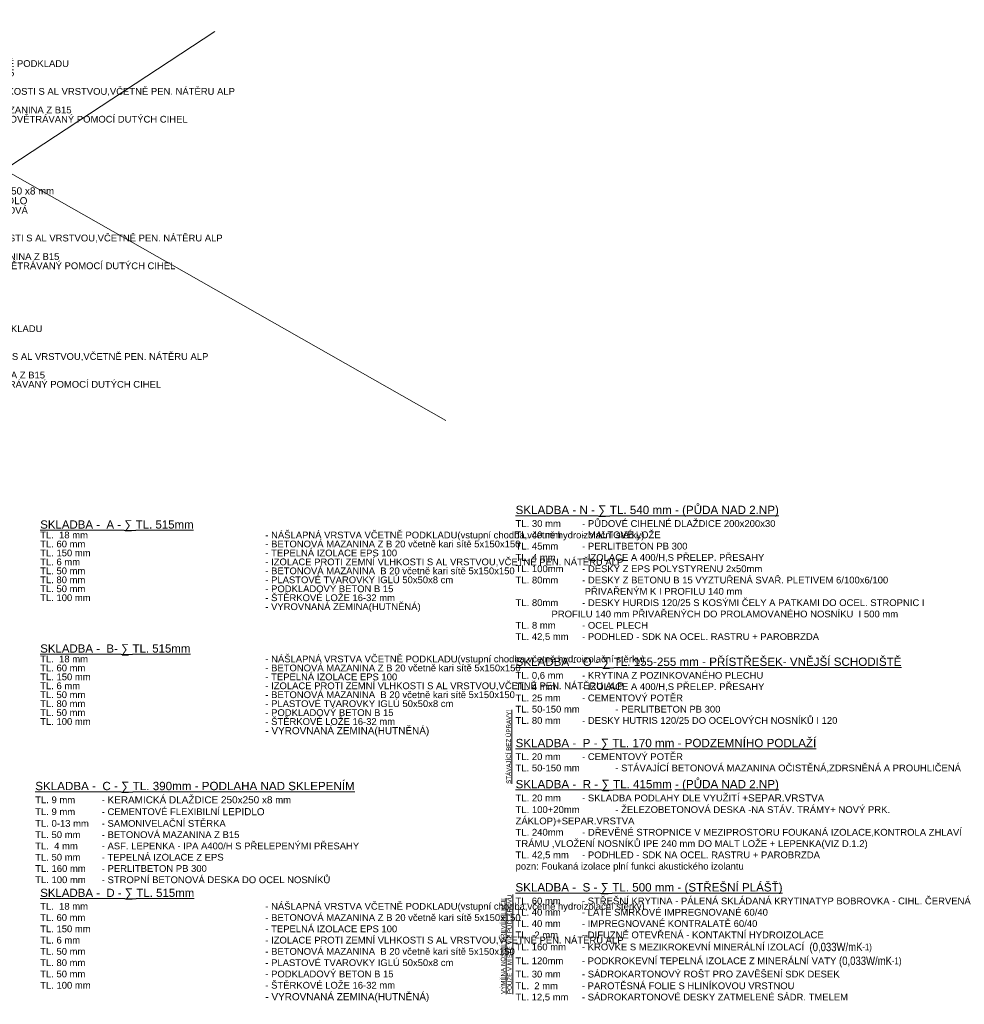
# Model space of a CAD drawing. Header units: millimetres. Extents: x -124639 to 133188, y -48358 to 76648.
# Tile 49 of 49: x 22710 to 39755, y 36831 to 54606. Entities that reach past the tile are written whole.
import ezdxf

# ---------------------------------------------------------------- set-up
doc = ezdxf.new("R2010")
doc.units = ezdxf.units.MM
doc.header["$MEASUREMENT"] = 0
doc.layers.add('Konstrukce - nosné', color=7, linetype='Continuous')
doc.styles.add('GENEROVANÝ_STYL_3', font='arial.ttf')

msp = doc.modelspace()

# ---------------------------------------------------------------- linework, layer by layer
at = {"color": 7, "linetype": 'Continuous', "lineweight": 13}
for p, q in [((30400, 47369), (17672, 54606)), ((16438, 47965), (26229, 54393))]:
    msp.add_line(p, q, dxfattribs=at)

# ---------------------------------------------------------------- texts
at = {"layer": 'Konstrukce - nosné', "color": 7, "linetype": 'Continuous', "lineweight": 20, "char_height": 150, "attachment_point": 7, "style": 'GENEROVANÝ_STYL_3'}
for s, insert, line_spacing_factor in [('\\A1;{\\pql;\\fArial|b0|i0|c238|p38;\\L\\LSKLADBA -  A - \\fAgency FB|b0|i0|c0|p34;\\H1.057143x;∑ \\fArial|b0|i0|c238|p38;\\H0.945946x;TL. \\fArial|b0|i0|c238|p38;\\C1;410\\fArial|b0|i0|c238|p38;\\C7;mm\\P\\pql;\\fArial|b0|i0|c238|p38;\\l\\C1;\\H0.814048x;\\lTL.  18 mm^I- NÁŠLAPNÁ VRSTVA VČETNĚ PODKLADU^I\\P\\pql;\\fArial|b0|i0|c238|p38;TL. 50 mm ^I- BETONOVÁ MAZANINA Z B15 ^I^I\\P\\pql;\\fArial|b0|i0|c238|p38;TL. 80 mm^I- TEPELNÁ IZOLACE ^I^I^I\\P\\pql;\\fArial|b0|i0|c238|p38;TL. 6 mm^I- IZOLACE PROTI ZEMNÍ VLHKOSTI S AL VRSTVOU,VČETNĚ PEN. NÁTĚRU ALP\\P\\pql;\\fArial|b0|i0|c238|p38;TL. 0-13 mm ^I- SAMONIVELAČNÍ STĚRKA\\P\\pql;\\fArial|b0|i0|c238|p38;\\C7;TL.100 mm^I- PODKLADNÍ BETONOVÁ MAZANINA Z B15 ^I\\P\\pql;\\fArial|b0|i0|c238|p38;TL.150 mm ^I- ŠTĚRKOPÍSKOVÍ NÁSYP PROVĚTRÁVANÝ POMOCÍ DUTÝCH CIHEL  \\P\\pql;\\fArial|b0|i0|c238|p38;^I- VYROVNANÁ ZEMINA(HUTNĚNÁ)}', (18930, 52544), 0.822452), ('\\A1;{\\pql;\\fArial|b0|i0|c238|p38;\\L\\LSKLADBA -  B - \\fAgency FB|b0|i0|c0|p34;\\H1.057143x;∑ \\fArial|b0|i0|c238|p38;\\H0.945946x;TL. \\fArial|b0|i0|c238|p38;\\C1;410\\fArial|b0|i0|c238|p38;\\C7;mm\\P\\pql;\\fArial|b0|i0|c238|p38;\\l\\C1;\\H0.814048x;\\lTL. 9 mm^I- \\fArial|b0|i0|c238|p38;\\H1.055451x;KERAMICKÁ DLAŽDICE 250x250 x8 \\fArial|b0|i0|c238|p38;\\H0.947462x;mm\\P\\pql;\\fArial|b0|i0|c238|p38;TL. \\fArial|b0|i0|c238|p38;9 \\fArial|b0|i0|c238|p38;mm\\fArial|b0|i0|c238|p38;\\H1.055451x; ^I\\fArial|b0|i0|c238|p38;\\H0.947462x;- CEMENTOVÉ FLEXIBILNÍ \\fArial|b0|i0|c238|p38;\\H1.055451x;LEPIDLO \\fArial|b0|i0|c238|p38;\\H0.947462x;^I\\P\\pql;\\fArial|b0|i0|c238|p38;TL. 2 mm^I- TEKUTÁ LEPENKA DVOSLOŽKOVÁ\\P\\pql;\\fArial|b0|i0|c238|p38;TL. 50 mm ^I- BETONOVÁ MAZANINA Z B15 ^I^I\\P\\pql;\\fArial|b0|i0|c238|p38;TL. 80 mm^I- TEPELNÁ IZOLACE ^I^I^I\\P\\pql;\\fArial|b0|i0|c238|p38;TL. 6 mm^I- IZOLACE PROTI ZEMNÍ VLHKOSTI S AL VRSTVOU,VČETNĚ PEN. NÁTĚRU ALP\\P\\pql;\\fArial|b0|i0|c238|p38;TL. 0-13 mm ^I- SAMONIVELAČNÍ STĚRKA\\P\\pql;\\fArial|b0|i0|c238|p38;\\C7;TL.100 mm^I- PODKLADNÍ BETONOVÁ MAZANINA Z B15 ^I\\P\\pql;\\fArial|b0|i0|c238|p38;TL.150 mm ^I- ŠTĚRKOPÍSKOVÍ NÁSYP PROVĚTRÁVANÝ POMOCÍ DUTÝCH CIHEL  \\P\\pql;\\fArial|b0|i0|c238|p38;^I- VYROVNANÁ ZEMINA(HUTNĚNÁ)}', (18709, 49898), 0.820643), ('\\A1;{\\pql;\\fArial|b0|i0|c238|p38;\\L\\LSKLADBA -  D - \\fAgency FB|b0|i0|c0|p34;\\H1.057143x;∑ \\fArial|b0|i0|c238|p38;\\H0.945946x;TL. \\fArial|b0|i0|c238|p38;\\C1;410\\fArial|b0|i0|c238|p38;\\C7;mm\\P\\pql;\\fArial|b0|i0|c238|p38;\\l\\C1;\\H0.814048x;\\lTL.  18 mm^I- NÁŠLAPNÁ VRSTVA VČETNĚ PODKLADU^I\\P\\pql;\\fArial|b0|i0|c238|p38;TL. 50 mm ^I- BETONOVÁ MAZANINA Z B15 ^I^I\\P\\pql;\\fArial|b0|i0|c238|p38;TL. 80 mm^I- TEPELNÁ IZOLACE ^I^I^I\\P\\pql;\\fArial|b0|i0|c238|p38;TL. 6 mm^I- IZOLACE PROTI ZEMNÍ VLHKOSTI S AL VRSTVOU,VČETNĚ PEN. NÁTĚRU ALP\\P\\pql;\\fArial|b0|i0|c238|p38;TL. 0-13 mm ^I- SAMONIVELA\\fArial|b0|i0|c238|p38;Č\\fArial|b0|i0|c238|p38;NÍ STĚRKA\\P\\pql;\\fArial|b0|i0|c238|p38;\\C7;TL.100 mm^I- PODKLADNÍ BETONOVÁ MAZANINA Z B15 ^I\\P\\pql;\\fArial|b0|i0|c238|p38;TL.150 mm ^I- ŠTĚRKOPÍSKOVÍ NÁSYP PROVĚTRÁVANÝ POMOCÍ DUTÝCH CIHEL  \\P\\pql;\\fArial|b0|i0|c238|p38;^I- VYROVNANÁ ZEMINA(HUTNĚNÁ)}', (18451, 47758), 0.822452)]:
    msp.add_mtext(s, dxfattribs=dict(at, insert=insert, line_spacing_factor=line_spacing_factor))
for s, insert in [('\\A1;{\\pql;\\fArial|b0|i0|c238|p38;\\L\\LSKLADBA - N - \\fAgency FB|b0|i0|c0|p34;\\H1.057143x;∑ \\fArial|b0|i0|c238|p38;\\H0.945946x;TL. 540 mm - (PŮDA NAD 2.NP)\\P\\pql;\\fArial|b0|i0|c238|p38;\\l\\H0.816526x;\\lTL. 30 mm^I- PŮDOVÉ CIHELNÉ DLAŽDICE 200x200x30\\P\\pql;\\fArial|b0|i0|c238|p38;TL. 40 mm ^I- MALTOVÉ LOŽE\\P\\pql;\\fArial|b0|i0|c238|p38;TL. 45mm ^I- PERLITBETON PB 300\\P\\pql;\\fArial|b0|i0|c238|p38;TL. 4 mm ^I- \\fArial|b0|i0|c238|p38;\\H0.996090x;IZOLACE A 400/H,S PŘELEP. PŘESAHY^I\\P\\pql;\\fArial|b0|i0|c238|p38;\\H1.003926x;TL. 100mm ^I- DESKY Z EPS POLYSTYRENU 2x50mm\\P\\pql;\\fArial|b0|i0|c238|p38;TL. 80mm ^I- DESKY Z BETONU B 15 VYZTUŘENÁ SVAŘ. PLETIVEM 6/100x6/100\\P\\pql;\\fArial|b0|i0|c238|p38;^I^I PŘIVAŘENÝM K I PROFILU 140 mm\\P\\pql;\\fArial|b0|i0|c238|p38;TL. 80mm ^I- DESKY HURDIS 120/25 S KOSÝMI ČELY A PATKAMI DO OCEL. STROPNIC I\\P\\pql;\\fArial|b0|i0|c238|p38;^I PROFILU 140 mm PŘIVAŘENÝCH DO PROLAMOVANÉHO NOSNÍKU  I 500 mm\\P\\pql;\\fArial|b0|i0|c238|p38;TL. 8 mm ^I- OCEL PLECH\\P\\pql;\\fArial|b0|i0|c238|p38;\\C1;\\H0.996090x;TL. 42,5 mm^I- PODHLED - SDK NA OCEL. RASTRU + PAROBRZDA\\P\\pql;\\fArial|b0|i0|c238|p38;\\C7;\\H1.003926x;}', (31658, 43385)), ('\\A1;{\\pql;\\fArial|b0|i0|c238|p38;\\L\\LSKLADBA -  P - \\fAgency FB|b0|i0|c0|p34;\\H1.057143x;∑ \\fArial|b0|i0|c238|p38;\\H0.945946x;TL. 170 mm - PODZEMNÍHO PODLAŽÍ\\P\\pql;\\fArial|b0|i0|c238|p38;\\l\\H0.814048x;\\lTL. 20 mm ^I- CEMENTOVÝ POTĚR  \\P\\pql;\\fArial|b0|i0|c238|p38;TL. 50-150 mm ^I- STÁVAJÍCÍ BETONOVÁ MAZANINA OČISTĚNÁ,ZDRSNĚNÁ A PROUHLIČENÁ\\P\\pql;\\fArial|b0|i0|c238|p38;}', (31658, 41014)), ('\\A1;{\\pql;\\fArial|b0|i0|c238|p38;\\L\\LSKLADBA -  C - \\fAgency FB|b0|i0|c0|p34;\\H1.057143x;∑ \\fArial|b0|i0|c238|p38;\\H0.945946x;TL. 390mm - PODLAHA NAD SKLEPENÍM\\P\\pql;\\fArial|b0|i0|c238|p38;\\l\\C1;\\H0.814048x;\\lTL. 9 mm^I- \\fArial|b0|i0|c238|p38;\\H1.053632x;KERAMICKÁ DLAŽDICE 250x250 x8 \\fArial|b0|i0|c238|p38;\\H0.949098x;mm\\P\\pql;\\fArial|b0|i0|c238|p38;TL. 9 mm\\fArial|b0|i0|c238|p38;\\H1.053632x; ^I\\fArial|b0|i0|c238|p38;\\H0.949098x;- CEMENTOVÉ FLEXIBILNÍ \\fArial|b0|i0|c238|p38;\\H1.053632x;LEPIDLO \\fArial|b0|i0|c238|p38;\\H0.949098x;^I^I\\P\\pql;\\fArial|b0|i0|c238|p38;TL. 0-13 mm ^I- SAMONIVELA\\fArial|b0|i0|c238|p38;Č\\fArial|b0|i0|c238|p38;NÍ STĚRKA\\P\\pql;\\fArial|b0|i0|c238|p38;\\C7;TL. 50 mm ^I- BETONOVÁ MAZANINA Z B15 \\P\\pql;\\fArial|b0|i0|c238|p38;TL.  4 mm^I- ASF. LEPENKA - IPA A400/H S PŘELEPENÝMI PŘESAHY\\P\\pql;\\fArial|b0|i0|c238|p38;TL. 50 mm^I- TEPELNÁ IZOLACE Z EPS ^I^I\\P\\pql;\\fArial|b0|i0|c238|p38;TL. 160 mm^I- PERLITBETON PB 300^I^I\\P\\pql;\\fArial|b0|i0|c238|p38;TL. 100 mm^I- STROPNÍ BETONOVÁ DESKA DO OCEL NOSNÍKŮ \\P\\pql;\\fArial|b0|i0|c238|p38;}', (22991, 39016)), ('\\A1;{\\pql;\\fArial|b0|i0|c238|p38;\\L\\LSKLADBA -  S - \\fAgency FB|b0|i0|c0|p34;\\H1.057143x;∑ \\fArial|b0|i0|c238|p38;\\H0.945946x;TL. 500 mm - (STŘEŠNÍ PLÁŠŤ)\\P\\pql;\\fArial|b0|i0|c238|p38;\\l\\C1;\\H0.816526x;\\lTL. 60 mm^I- STŘEŠNÍ KRYTINA - PÁLENÁ SKLÁDANÁ KRYTINATYP BOBROVKA -\\fArial|b0|i0|c238|p38; CIHL.\\fArial|b0|i0|c238|p38; ČERVENÁ\\P\\pql;\\fArial|b0|i0|c238|p38;TL. 40 mm ^I- LATĚ SMRKOVÉ IMPREGNOVANÉ 60/40 \\P\\pql;\\fArial|b0|i0|c238|p38;TL. 40 mm ^I- IMPREGNOVANÉ KONTRALATĚ 60/40^I\\P\\pql;\\fArial|b0|i0|c238|p38;TL.  2 mm ^I- DIFUZNĚ OTEVŘENÁ - KONTAKTNÍ HYDROIZOLACE \\P\\pql;\\fArial|b0|i0|c238|p38;TL. 160 mm ^I- KROVKE S MEZIKROKEVNÍ MINERÁLNÍ IZOLACÍ  \\fArial Narrow|b0|i0|c238|p34;\\H1.225634x;(0,033W/mK\\fArial Narrow|b0|i0|c238|p34;\\H0.666667x;-\\fArial Narrow|b0|i0|c238|p34;\\H1.223856x;1)\\P\\pql;\\fArial|b0|i0|c238|p38;TL. 120mm ^I- PODKROKEVNÍ TEPELNÁ IZOLACE Z MINERÁLNÍ VATY \\fArial Narrow|b0|i0|c238|p34;\\H1.225634x;(0,033W/mK\\fArial Narrow|b0|i0|c238|p34;\\H0.666667x;-\\fArial Narrow|b0|i0|c238|p34;\\H1.250000x;1)\\P\\pql;\\fArial|b0|i0|c238|p38;\\H0.979085x;TL. 30 mm^I- SÁDROKARTONOVÝ ROŠT PRO ZAVĚŠENÍ SDK DESE\\fArial|b0|i0|c238|p38;\\H1.051402x;K\\P\\pql;\\fArial|b0|i0|c238|p38;\\H0.947392x;TL.  2 mm ^I- PAROTĚSNÁ FOLIE S HLINÍKOVOU VRSTNOU\\P\\pql;\\fArial|b0|i0|c238|p38;TL. 12,5 mm^I- SÁDROKARTONOVÉ DESKY ZATMELENÉ SÁDR. TMELEM\\P\\pql;\\fArial|b0|i0|c238|p38;\\C7;\\H1.003926x;\\P\\pql;\\fArial|b0|i0|c238|p38;}', (31655, 36674))]:
    msp.add_mtext(s, dxfattribs=dict(at, insert=insert))
at = {"layer": 'Konstrukce - nosné', "color": 7, "linetype": 'Continuous', "lineweight": 13, "char_height": 147.955, "attachment_point": 7, "style": 'GENEROVANÝ_STYL_3'}
for s, insert, line_spacing_factor in [('\\A1;{\\pql;\\pt4062.5;\\fArial|b0|i0|c238|p38;\\L\\LSKLADBA -  A - \\fAgency FB|b0|i0|c0|p34;\\H1.057143x;∑ \\fArial|b0|i0|c238|p38;\\H0.945946x;TL. 515mm\\P\\pql;\\fArial|b0|i0|c238|p38;\\l\\C1;\\H0.824575x;\\lTL.  18 mm^I- NÁŠLAPNÁ VRSTVA VČETNĚ PODKLADU(vstupní chodba,včetně hydroizolační stěrky)\\P\\pql;\\fArial|b0|i0|c238|p38;TL. 60 mm ^I- BETONOVÁ MAZANINA Z B 20 včetně kari sítě 5x150x150^I^I\\P\\pql;\\fArial|b0|i0|c238|p38;TL. 150 mm^I- TEPELNÁ IZOLACE EPS 100^I^I^I\\P\\pql;\\fArial|b0|i0|c238|p38;TL. 6 mm^I- IZOLACE PROTI ZEMNÍ VLHKOSTI S AL VRSTVOU,VČETNĚ PEN. NÁTĚRU ALP\\P\\pql;\\fArial|b0|i0|c238|p38;TL. 50 mm ^I- BETONOVÁ MAZANINA  B 20 včetně kari sítě 5x150x150^I\\P\\pql;\\fArial|b0|i0|c238|p38;TL. 80 mm^I- PLASTOVÉ TVAROVKY IGLÚ 50x50x8 cm^I^I^I\\P\\pql;\\fArial|b0|i0|c238|p38;TL. 50 mm^I- PODKLADOVÝ BETON B 15 \\P\\pql;\\fArial|b0|i0|c238|p38;TL. 100 mm^I- ŠTĚRKOVÉ LOŽE 16-32 mm \\P\\pql;\\fArial|b0|i0|c238|p38;\\H1.055336x;^I\\fArial|b0|i0|c238|p38;\\H0.947565x;- VYROVNANÁ ZEMINA(HUTNĚNÁ)}', (23080, 43911), 0.795223), ('\\A1;{\\pql;\\pt4062.5;\\fArial|b0|i0|c238|p38;\\L\\LSKLADBA -  B- \\fAgency FB|b0|i0|c0|p34;\\H1.057143x;∑ \\fArial|b0|i0|c238|p38;\\H0.945946x;TL. 515mm\\P\\pql;\\fArial|b0|i0|c238|p38;\\l\\C1;\\H0.825300x;\\lTL.  18 mm^I- NÁŠLAPNÁ VRSTVA VČETNĚ PODKLADU(vstupní chodba,včetně hydroizolační stěrky)\\P\\pql;\\fArial|b0|i0|c238|p38;TL. 60 mm ^I- BETONOVÁ MAZANINA Z B 20 včetně kari sítě 5x150x150 ^I\\P\\pql;\\fArial|b0|i0|c238|p38;TL. 150 mm^I- TEPELNÁ IZOLACE EPS 100^I^I^I\\P\\pql;\\fArial|b0|i0|c238|p38;TL. 6 mm^I- IZOLACE PROTI ZEMNÍ VLHKOSTI S AL VRSTVOU,VČETNĚ PEN. NÁTĚRU ALP\\P\\pql;\\fArial|b0|i0|c238|p38;TL. 50 mm ^I- BETONOVÁ MAZANINA  B 20 včetně kari sítě 5x150x150^I\\P\\pql;\\fArial|b0|i0|c238|p38;TL. 80 mm^I- PLASTOVÉ TVAROVKY IGLÚ 50x50x8 cm^I^I^I\\P\\pql;\\fArial|b0|i0|c238|p38;TL. 50 mm^I- PODKLADOVÝ BETON B 15 \\P\\pql;\\fArial|b0|i0|c238|p38;TL. 100 mm^I- ŠTĚRKOVÉ LOŽE 16-32 mm \\P\\pql;\\fArial|b0|i0|c238|p38;\\H1.054410x;^I- VYROVNANÁ ZEMINA(HUTNĚNÁ)}', (23080, 41668), 0.792284)]:
    msp.add_mtext(s, dxfattribs=dict(at, insert=insert, line_spacing_factor=line_spacing_factor))
at = {"layer": 'Konstrukce - nosné', "color": 52, "linetype": 'Continuous', "lineweight": 20, "true_color": 0xdcd705, "insert": (31658, 41892), "char_height": 150, "attachment_point": 7, "style": 'GENEROVANÝ_STYL_3'}
msp.add_mtext('\\A1;{\\pql;\\fArial|b0|i0|c238|p38;\\L\\LSKLADBA -  O - \\fAgency FB|b0|i0|c0|p34;\\H1.057143x;∑ \\fArial|b0|i0|c238|p38;\\H0.945946x;TL. 155-255 mm - PŘÍSTŘEŠEK- VNĚJŠÍ SCHODIŠTĚ\\P\\pql;\\fArial|b0|i0|c238|p38;\\l\\H0.814048x;\\lTL. 0,6 mm ^I- KRYTINA Z POZINKOVANÉHO PLECHU\\P\\pql;\\fArial|b0|i0|c238|p38;TL. 4 mm ^I- IZOLACE A 400/H,S PŘELEP. PŘESAHY\\P\\pql;\\fArial|b0|i0|c238|p38;TL. 25 mm ^I- CEMENTOVÝ POTĚR  \\P\\pql;\\fArial|b0|i0|c238|p38;TL. 50-150 mm ^I- PERLITBETON PB 300\\P\\pql;\\fArial|b0|i0|c238|p38;TL. 80 mm ^I- DESKY HUTRIS 120/25 DO OCELOVÝCH NOSNÍKŮ I 120\\P\\pql;\\fArial|b0|i0|c238|p38;\\C7;}', dxfattribs=at)
at = {"layer": 'Konstrukce - nosné', "color": 5, "linetype": 'Continuous', "lineweight": 18, "insert": (31575, 40810), "char_height": 80, "attachment_point": 7, "rotation": 90, "style": 'GENEROVANÝ_STYL_3'}
msp.add_mtext('\\A1;{\\pql;\\fArial|b0|i0|c238|p38;\\L\\LSTÁVAJÍCÍ BEZ ÚPRAVY!}', dxfattribs=at)
at = {"layer": 'Konstrukce - nosné', "color": 7, "linetype": 'Continuous', "lineweight": 20, "insert": (31658, 39226), "char_height": 150, "width": 8309.92, "attachment_point": 7, "style": 'GENEROVANÝ_STYL_3'}
msp.add_mtext('\\A1;{\\pql;\\fArial|b0|i0|c238|p38;\\L\\LSKLADBA -  R - \\fAgency FB|b0|i0|c0|p34;\\H1.057143x;∑ \\fArial|b0|i0|c238|p38;\\H0.945946x;TL. \\fArial|b0|i0|c238|p38;\\C1;415\\fArial|b0|i0|c238|p38;\\C7;mm - (PŮDA NAD 2.NP)\\P\\pql;\\fArial|b0|i0|c238|p38;\\l\\C1;\\H0.816526x;\\lTL. 20 mm ^I- SKLADBA PODLAHY DLE VYUŽITÍ \\fArial|b0|i0|c238|p38;\\H1.048997x;+SEPAR.VRSTV\\fArial|b0|i0|c238|p38;\\H0.953292x;A\\P\\pql;\\fArial|b0|i0|c238|p38;TL. 100+20mm ^I- ŽELEZOBETONOVÁ DESKA\\fArial|b0|i0|c238|p38; -\\fArial|b0|i0|c238|p38;NA STÁV. TRÁMY\\fArial|b0|i0|c238|p38;+\\fArial|b0|i0|c238|p38; NOVÝ PRK. ZÁKLOP)+SEPAR.VRSTVA\\P\\pql;\\fArial|b0|i0|c238|p38;\\C7;TL. 240mm ^I- DŘEVĚNÉ STROPNICE \\fArial|b0|i0|c238|p38;\\C1;V MEZIPROSTORU FOUKANÁ IZOLACE,KONTROLA ZHLAVÍ TRÁMU ,V\\fArial|b0|i0|c238|p38;\\H0.996090x;LOŽENÍ NOSNÍKŮ IPE 240 mm DO MALT LOŽE + LEPENKA(VIZ D.1.2\\fArial|b0|i0|c238|p38;\\H1.003926x;)\\P\\pql;\\fArial|b0|i0|c238|p38;TL. 42,5 mm^I- PODHLED - SDK NA OCEL. RASTRU + PAROBRZDA\\P\\pql;\\fArial|b0|i0|c238|p38;pozn: Foukaná izolace plní funkci akustického izolantu\\P\\pql;\\fArial|b0|i0|c238|p38;\\C7;}', dxfattribs=at)
at = {"layer": 'Konstrukce - nosné', "color": 5, "linetype": 'Continuous', "lineweight": 18, "insert": (31591, 37016), "char_height": 80, "width": 2099.35, "attachment_point": 7, "rotation": 90, "line_spacing_factor": 0.884561, "style": 'GENEROVANÝ_STYL_3'}
msp.add_mtext('\\A1;{\\pql;\\fArial|b0|i0|c238|p38;\\L\\LVÝMĚNA NOSNÉ DŘEVĚNÉ KCE POUZE V MÍSTE VIZ PŮD. KROVU}', dxfattribs=at)
at = {"layer": 'Konstrukce - nosné', "color": 7, "linetype": 'Continuous', "lineweight": 13, "insert": (23080, 36865), "char_height": 147.955, "attachment_point": 7, "style": 'GENEROVANÝ_STYL_3'}
msp.add_mtext('\\A1;{\\pql;\\pt4062.5;\\fArial|b0|i0|c238|p38;\\L\\LSKLADBA -  D - \\fAgency FB|b0|i0|c0|p34;\\H1.057143x;∑ \\fArial|b0|i0|c238|p38;\\H0.945946x;TL. 515mm\\P\\pql;\\fArial|b0|i0|c238|p38;\\l\\C1;\\H0.825300x;\\lTL.  18 mm^I- NÁŠLAPNÁ VRSTVA VČETNĚ PODKLADU(vstupní chodba,včetně hydroizolační stěrky)\\P\\pql;\\fArial|b0|i0|c238|p38;TL. 60 mm ^I- BETONOVÁ MAZANINA Z B 20 včetně kari sítě 5x150x150^I^I\\P\\pql;\\fArial|b0|i0|c238|p38;TL. 150 mm^I- TEPELNÁ IZOLACE EPS 100^I^I^I\\P\\pql;\\fArial|b0|i0|c238|p38;TL. 6 mm^I- IZOLACE PROTI ZEMNÍ VLHKOSTI S AL VRSTVOU,VČETNĚ PEN. NÁTĚRU ALP\\P\\pql;\\fArial|b0|i0|c238|p38;TL. 50 mm ^I- BETONOVÁ MAZANINA  B 20 včetně kari sítě 5x150x150^I\\P\\pql;\\fArial|b0|i0|c238|p38;TL. 80 mm^I- PLASTOVÉ TVAROVKY IGLÚ 50x50x8 cm^I^I^I\\P\\pql;\\fArial|b0|i0|c238|p38;TL. 50 mm^I- PODKLADOVÝ BETON B 15 \\P\\pql;\\fArial|b0|i0|c238|p38;TL. 100 mm^I- ŠTĚRKOVÉ LOŽE 16-32 mm \\P\\pql;\\fArial|b0|i0|c238|p38;\\H1.054853x;^I- VYROVNANÁ ZEMINA(HUTNĚNÁ\\fArial|b0|i0|c238|p38;\\H0.947999x;)\\P\\pql;\\fArial|b0|i0|c238|p38;}', dxfattribs=at)

doc.saveas('drawing.dxf')
